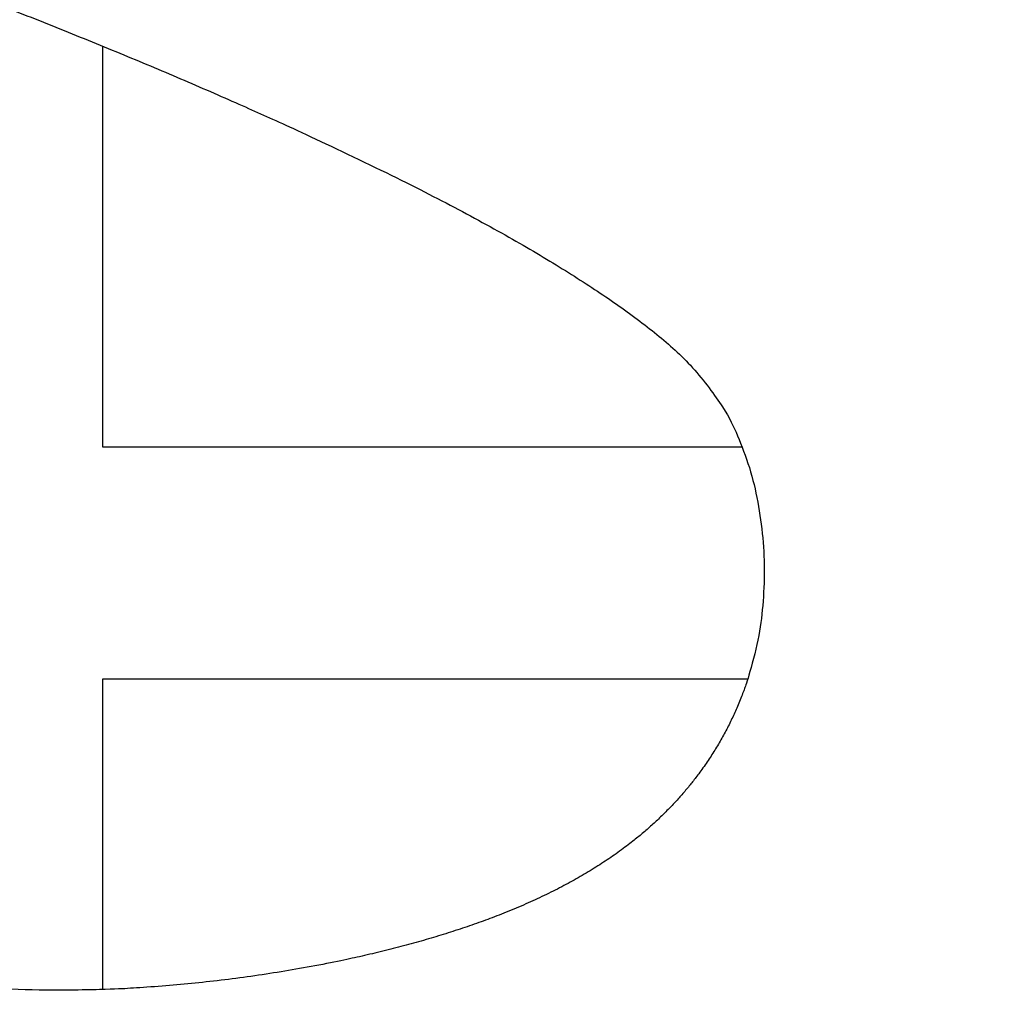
# Model space of a CAD drawing. Header units: inches. Extents: x 36 to 1719, y -84 to 1122.
# Tile 161 of 256: x 779.642 to 780.483, y 457.383 to 458.212. Entities that reach past the tile are written whole.
import ezdxf

# ---------------------------------------------------------------- set-up
doc = ezdxf.new("R2010")
doc.units = ezdxf.units.IN
doc.header["$LTSCALE"] = 48
doc.header["$MEASUREMENT"] = 0
doc.layers.add('Visible (ANSI)', color=7, linetype='Continuous', lineweight=30)

msp = doc.modelspace()

# ---------------------------------------------------------------- linework, layer by layer
at = {"layer": 'Visible (ANSI)'}
for p, q in [((779.71312, 458.1891), (779.71312, 457.84689)), ((779.71312, 457.84689), (780.25897, 457.84689)), ((780.26371, 457.64878), (779.71312, 457.64878)), ((779.71312, 457.64878), (779.71312, 457.3837))]:
    msp.add_line(p, q, dxfattribs=at)
msp.add_open_spline([(782.49229, 461.90871), (782.13901, 462.26357), (782.02278, 462.31669), (781.77078, 462.51881), (781.20917, 462.7846), (780.72508, 462.92866), (780.37499, 462.99728), (779.86365, 463.0341), (779.48347, 463.01274), (779.23562, 462.98131), (778.65683, 462.85993), (777.69298, 462.31168), (777.29672, 461.63531), (777.10976, 461.01585), (777.08498, 460.25747), (777.35707, 459.58601), (777.65554, 459.14938), (778.50676, 458.60819), (778.89888, 458.47535), (779.59338, 458.25104), (780.01032, 458.06163), (780.15801, 457.9686), (780.2632, 457.8857), (780.29175, 457.71617), (780.24715, 457.5708), (780.09526, 457.42485), (779.647, 457.35584), (779.41417, 457.41745), (779.05591, 457.53117), (778.62635, 457.73248), (778.26654, 458.00992), (778.09683, 458.21222), (777.89198, 458.42646)], degree=4, knots=[0, 0, 0, 0, 0, 0.074085, 0.10269, 0.133689, 0.16679, 0.198605, 0.227525, 0.257011, 0.291036, 0.329253, 0.371353, 0.415239, 0.455898, 0.494781, 0.535382, 0.575034, 0.615343, 0.653819, 0.685392, 0.711703, 0.732004, 0.749282, 0.767325, 0.789255, 0.813362, 0.840082, 0.86874, 0.896879, 0.925496, 1, 1, 1, 1, 1], dxfattribs=at)

doc.saveas('drawing.dxf')
